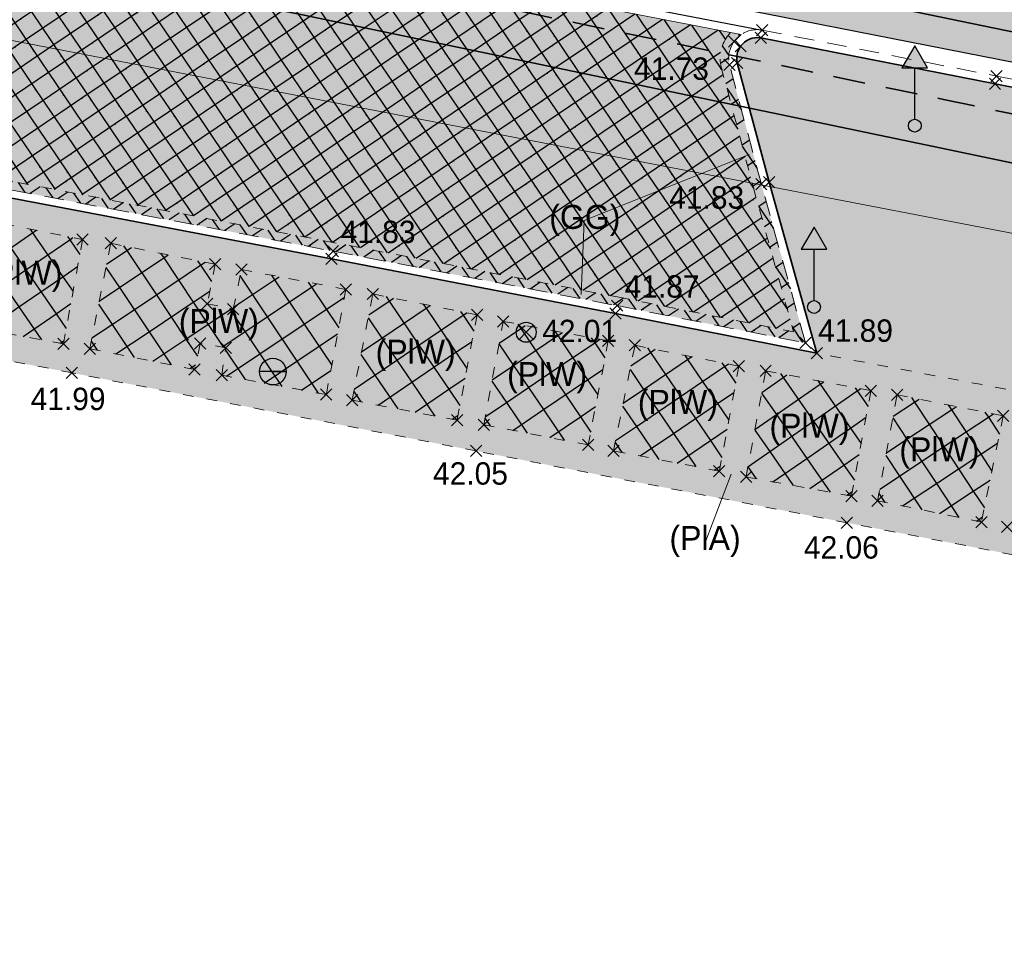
# Model space of a CAD drawing. Extents: x 353221 to 353633, y 5707812 to 5707954.
# Tile 19 of 35: x 353471 to 353490, y 5707853 to 5707870. Entities that reach past the tile are written whole.
import ezdxf

# ---------------------------------------------------------------- set-up
doc = ezdxf.new("R2010")
doc.units = 0
doc.header["$MEASUREMENT"] = 0
for name, pattern in [('LINE_LT_5', [1, 0.6, -0.4]), ('LINE_LT_6', [0.62, 0.37, -0.25]), ('LINE_LT_7', [0.45, 0.2, -0.25])]:
    doc.linetypes.add(name, pattern=pattern)
for name, color, linetype in [('ALK', 7, 'Continuous'), ('Beschriftung-Punkte', 7, 'Continuous'), ('Bordstein', 7, 'Continuous'), ('Einbauten', 7, 'Continuous'), ('Oberfläche', 7, 'Continuous'), ('Punkte_Geh- und Radweg', 7, 'Continuous'), ('Punkte_OK-Bordstein', 7, 'Continuous'), ('Punkte_UK-Bordstein', 7, 'Continuous'), ('Rinne', 7, 'Continuous'), ('Topographie', 7, 'Continuous'), ('Verkehrszeichen', 7, 'Continuous'), ('Vers-Fernwärme', 7, 'Continuous'), ('Vers-Gas', 7, 'Continuous'), ('ZZF_Asphalt', 7, 'Continuous'), ('ZZF_Betongroßpflaster', 7, 'Continuous'), ('ZZF_Betonplatten', 7, 'Continuous'), ('ZZF_Betonverbundpflaster', 7, 'Continuous'), ('ZZF_Grünfläche', 7, 'Continuous'), ('ZZL_Rinne_HK', 7, 'Continuous'), ('ZZL_Zuweisungslinie Flächen', 7, 'Continuous')]:
    doc.layers.add(name, color=color, linetype=linetype)
doc.styles.add('2009', font='txt', dxfattribs={"height": 1})
doc.styles.add('59', font='txt', dxfattribs={"height": 1})

# ---------------------------------------------------------------- blocks, each defined once
blk = doc.blocks.new('609')
at = {"color": 7, "lineweight": 25, "true_color": 0xffffff}
for p, q in [((0, 0), (-0.53033, 0.53033)), ((-0.53033, -0.53033), (0.53033, 0.53033)), ((0, 0), (0.53033, -0.53033))]:
    blk.add_line(p, q, dxfattribs=at)
blk = doc.blocks.new('90002')
at = {"true_color": 0x000000}
blk.add_hatch(color=18, dxfattribs=at).paths.add_polyline_path([(-0.499998, 0, -0.999999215), (0.499998, 0), (0, 0)])
at = {"true_color": 0xffffff}
blk.add_hatch(color=7, dxfattribs=at).paths.add_polyline_path([(-0.499998, 0), (0, 0), (0.499998, 0, -0.999999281)])
at = {"color": 7, "lineweight": 25, "true_color": 0xffffff}
for p, q in [((0, 0), (-0.499998, 0)), ((0.499998, 0), (0, 0)), ((0, 0), (0.499998, 0))]:
    blk.add_line(p, q, dxfattribs=at)
for points in [[(-0.499998, 0, -0.999999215), (0.499998, 0)], [(0.499998, 0, -0.999999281), (-0.499998, 0)]]:
    blk.add_lwpolyline(points, format="xyb", dxfattribs=at)
blk = doc.blocks.new('90009')
at = {"color": 30, "lineweight": 25, "true_color": 0xff8c28}
for p, q in [((-0.266163, -0.266142), (0, 0)), ((0.265153, -0.265153), (-0.265173, 0.265173)), ((0, 0), (0.264168, 0.264188))]:
    blk.add_line(p, q, dxfattribs=at)
blk.add_circle((-0.000997, -0.000977), 0.375, dxfattribs=at)
blk = doc.blocks.new('90012')
at = {"true_color": 0x000000}
blk.add_hatch(color=18, dxfattribs=at).paths.add_polyline_path([(0.962788, 4.332544), (-0.962788, 4.33254), (0, 6.000144)])
h = blk.add_hatch(color=18, dxfattribs=at)
edge = h.paths.add_edge_path(flags=0)
edge.add_arc((0, 0), 0.481396, 0, 360)
h = blk.add_hatch(color=18, dxfattribs=at)
edge = h.paths.add_edge_path(flags=0)
edge.add_arc((0, 0), 0.481396, 0, 360)
at = {"color": 7, "lineweight": 25, "true_color": 0xffffff}
for p, q in [((0, 6.000144), (-0.962788, 4.33254)), ((0, 6.000144), (-0.962788, 4.33254)), ((0.962788, 4.332544), (0, 6.000144)), ((0.962788, 4.332544), (0, 6.000144)), ((-0.962788, 4.33254), (0.962788, 4.332544)), ((-0.962788, 4.33254), (0.962788, 4.332544)), ((0, 0.481396), (0, 4.33254)), ((0, 0.481396), (0, 4.33254))]:
    blk.add_line(p, q, dxfattribs=at)
blk.add_circle((0, 0), 0.481396, dxfattribs=at)
blk.add_circle((0, 0), 0.481396, dxfattribs=at)

msp = doc.modelspace()

# ---------------------------------------------------------------- hatches: boundary and pattern name
at = {"layer": 'ZZF_Asphalt', "true_color": 0xffff78}
msp.add_hatch(color=51, dxfattribs=at).paths.add_polyline_path([(353515.998, 5707870.943), (353515.969, 5707870.785), (353514.214, 5707871.118), (353511.29, 5707871.667), (353509.518, 5707871.977), (353508.246, 5707872.242), (353505.305, 5707872.778), (353504.888, 5707872.871), (353502.77, 5707873.276), (353498.264, 5707874.113), (353497.211, 5707874.29), (353495.561, 5707874.63), (353491.644, 5707875.412), (353487.428, 5707876.157), (353485.592, 5707876.494), (353484.179, 5707876.85), (353481.838, 5707877.292), (353478.897, 5707877.862), (353477.406, 5707878.111), (353476.65, 5707878.28), (353473.431, 5707878.924), (353469.725, 5707879.603), (353467.828, 5707879.984), (353463.534, 5707880.821), (353460.286, 5707881.473), (353457.304, 5707882.042), (353454.451, 5707882.564), (353453.389, 5707882.752), (353452.417, 5707882.951), (353450.665, 5707883.328), (353446.495, 5707884.144), (353445.9, 5707880.854), (353445.416, 5707877.917), (353446.699, 5707877.682), (353450.94, 5707876.864), (353454.295, 5707876.227), (353455.8, 5707875.928), (353459.651, 5707875.166), (353466.48, 5707873.844), (353473.728, 5707872.437), (353481.856, 5707870.867), (353485.108, 5707870.236), (353489.506, 5707869.372), (353494.189, 5707868.45), (353495.02, 5707868.296), (353494.991, 5707868.138), (353499.941, 5707867.218), (353504.25, 5707866.404), (353509.963, 5707865.345), (353515.207, 5707864.458), (353519.367, 5707863.747), (353523.963, 5707862.973), (353524.807, 5707862.834), (353527.276, 5707862.425), (353528.135, 5707865.445), (353528.999, 5707868.996), (353530.137, 5707873.322), (353531.414, 5707879.283), (353527.93, 5707881.478, 0.024185), (353527.213, 5707879.224, 0.028069), (353526.992, 5707878.043, -0.043009), (353526.729, 5707876.824, -0.043371), (353526.109, 5707875.279, -0.0263), (353525.507, 5707874.315, -0.042352), (353524.505, 5707873.06, -0.053636), (353523.192, 5707871.957, -0.063956), (353521.348, 5707871.036, -0.061246), (353519.342, 5707870.617, -0.069201), (353517.143, 5707870.738)])
at = {"layer": 'ZZF_Betongroßpflaster', "true_color": 0xdcdcdc}
msp.add_hatch(color=254, dxfattribs=at).paths.add_polyline_path([(353447.265, 5707877.085), (353447.039, 5707877.128, -0.134468), (353447.215, 5707876.761), (353448.189, 5707871.313), (353451.209, 5707870.758), (353455.253, 5707869.962), (353461.291, 5707868.804), (353469.141, 5707867.267), (353476.992, 5707865.773), (353482.322, 5707864.75), (353485.859, 5707864.05), (353485.03, 5707867.028), (353484.432, 5707869.267, -0.220149), (353484.52, 5707869.706, -0.08726), (353484.652, 5707869.836), (353484.452, 5707869.874, 0.03502), (353484.39, 5707869.8, 0.220598), (353484.277, 5707869.228), (353484.876, 5707866.986), (353485.635, 5707864.257), (353482.353, 5707864.907), (353477.022, 5707865.93), (353469.171, 5707867.424), (353461.321, 5707868.961), (353455.284, 5707870.119), (353451.239, 5707870.915), (353448.327, 5707871.45), (353447.372, 5707876.789, 0.084952)])
at = {"layer": 'ZZF_Betongroßpflaster', "true_color": 0x00ff00}
h = msp.add_hatch(dxfattribs=at)
h.set_pattern_fill('STRATIS_AreaStyle_Complicate177', color=3, style=0, pattern_type=2)
h.set_pattern_definition([(-145.8567, (353447.0386, 5707877.12815), (-0.099889, -0.520838), [0, 0, 1])])
h.paths.add_polyline_path([(353447.265, 5707877.085), (353447.039, 5707877.128, -0.134468), (353447.215, 5707876.761), (353448.189, 5707871.313), (353451.209, 5707870.758), (353455.253, 5707869.962), (353461.291, 5707868.804), (353469.141, 5707867.267), (353476.992, 5707865.773), (353482.322, 5707864.75), (353485.859, 5707864.05), (353485.03, 5707867.028), (353484.432, 5707869.267, -0.220149), (353484.52, 5707869.706, -0.08726), (353484.652, 5707869.836), (353484.452, 5707869.874, 0.03502), (353484.39, 5707869.8, 0.220598), (353484.277, 5707869.228), (353484.876, 5707866.986), (353485.635, 5707864.257), (353482.353, 5707864.907), (353477.022, 5707865.93), (353469.171, 5707867.424), (353461.321, 5707868.961), (353455.284, 5707870.119), (353451.239, 5707870.915), (353448.327, 5707871.45), (353447.372, 5707876.789, 0.084952)])
h = msp.add_hatch(dxfattribs=at)
h.set_pattern_fill('STRATIS_AreaStyle_Complicate178', color=3, style=0, pattern_type=2)
h.set_pattern_definition([(-55.8567, (353447.0386, 5707877.12815), (0.520838, -0.099889), [0, 0, 1])])
h.paths.add_polyline_path([(353447.265, 5707877.085), (353447.039, 5707877.128, -0.134468), (353447.215, 5707876.761), (353448.189, 5707871.313), (353451.209, 5707870.758), (353455.253, 5707869.962), (353461.291, 5707868.804), (353469.141, 5707867.267), (353476.992, 5707865.773), (353482.322, 5707864.75), (353485.859, 5707864.05), (353485.03, 5707867.028), (353484.432, 5707869.267, -0.220149), (353484.52, 5707869.706, -0.08726), (353484.652, 5707869.836), (353484.452, 5707869.874, 0.03502), (353484.39, 5707869.8, 0.220598), (353484.277, 5707869.228), (353484.876, 5707866.986), (353485.635, 5707864.257), (353482.353, 5707864.907), (353477.022, 5707865.93), (353469.171, 5707867.424), (353461.321, 5707868.961), (353455.284, 5707870.119), (353451.239, 5707870.915), (353448.327, 5707871.45), (353447.372, 5707876.789, 0.084952)])
at = {"layer": 'ZZF_Betonplatten', "true_color": 0x96c8ff}
h = msp.add_hatch(color=151, dxfattribs=at)
h.paths.add_polyline_path([(353492.699, 5707862.576), (353490.5, 5707863.016), (353486.069, 5707863.856), (353482.293, 5707864.603), (353476.964, 5707865.626), (353469.113, 5707867.12), (353461.262, 5707868.657), (353455.224, 5707869.815), (353454.194, 5707870.018), (353454.027, 5707869.124), (353453.914, 5707868.518), (353453.536, 5707866.539), (353454.347, 5707866.384), (353456.529, 5707865.967), (353456.978, 5707868.444), (353457.476, 5707868.348), (353457.108, 5707866.341), (353462.018, 5707865.409), (353467.166, 5707864.435), (353472.093, 5707863.489), (353479.677, 5707862.023), (353486.635, 5707860.676), (353492.4, 5707859.564), (353497.61, 5707858.522), (353498.067, 5707859.221), (353498.487, 5707861.466)])
h.paths.add_polyline_path([(353495.569, 5707859.45), (353495.953, 5707861.427), (353497.901, 5707861.05), (353497.537, 5707859.076)])
for points in [[(353469.964, 5707864.396), (353470.366, 5707866.372), (353472.293, 5707865.994), (353471.934, 5707864.033)], [(353475.119, 5707864.684), (353475.274, 5707865.428), (353477.233, 5707865.056), (353476.866, 5707863.08), (353474.903, 5707863.444), (353474.982, 5707863.96), (353474.502, 5707864.042), (353474.394, 5707863.551), (353472.427, 5707863.941), (353472.82, 5707865.921), (353474.779, 5707865.528), (353474.632, 5707864.787)], [(353477.349, 5707862.977), (353477.741, 5707864.969), (353479.696, 5707864.579), (353479.32, 5707862.599)], [(353479.82, 5707862.515), (353480.187, 5707864.455), (353482.158, 5707864.09), (353481.781, 5707862.136)], [(353482.256, 5707862.025), (353482.658, 5707864.006), (353484.608, 5707863.616), (353484.241, 5707861.644)], [(353484.743, 5707861.535), (353485.111, 5707863.528), (353487.087, 5707863.153), (353486.721, 5707861.176)], [(353487.211, 5707861.087), (353487.579, 5707863.079), (353489.569, 5707862.683), (353489.161, 5707860.689)]]:
    msp.add_hatch(color=151, dxfattribs=at).paths.add_polyline_path(points)
at = {"layer": 'ZZF_Betonplatten', "true_color": 0x00ffff}
h = msp.add_hatch(dxfattribs=at)
h.set_pattern_fill('STRATIS_AreaStyle_Complicate157', color=4, style=0, pattern_type=2)
h.set_pattern_definition([(-325.44, (353469.964, 5707866.372), (0.12814, 0.6954), [0, 0, 1])])
h.paths.add_polyline_path([(353469.964, 5707864.396), (353470.366, 5707866.372), (353472.293, 5707865.994), (353471.934, 5707864.033)])
h = msp.add_hatch(dxfattribs=at)
h.set_pattern_fill('STRATIS_AreaStyle_Complicate158', color=4, style=0, pattern_type=2)
h.set_pattern_definition([(-415.44, (353469.964, 5707866.372), (0.6954, -0.12814), [0, 0, 1])])
h.paths.add_polyline_path([(353469.964, 5707864.396), (353470.366, 5707866.372), (353472.293, 5707865.994), (353471.934, 5707864.033)])
h = msp.add_hatch(dxfattribs=at)
h.set_pattern_fill('STRATIS_AreaStyle_Complicate159', color=4, style=0, pattern_type=2)
h.set_pattern_definition([(-326.215, (353472.427, 5707865.921), (0.13752, 0.693605), [0, 0, 1])])
h.paths.add_polyline_path([(353475.119, 5707864.684), (353475.274, 5707865.428), (353477.233, 5707865.056), (353476.866, 5707863.08), (353474.903, 5707863.444), (353474.982, 5707863.96), (353474.502, 5707864.042), (353474.394, 5707863.551), (353472.427, 5707863.941), (353472.82, 5707865.921), (353474.779, 5707865.528), (353474.632, 5707864.787)])
h = msp.add_hatch(dxfattribs=at)
h.set_pattern_fill('STRATIS_AreaStyle_Complicate160', color=4, style=0, pattern_type=2)
h.set_pattern_definition([(-416.215, (353472.427, 5707865.921), (0.693605, -0.13752), [0, 0, 1])])
h.paths.add_polyline_path([(353475.119, 5707864.684), (353475.274, 5707865.428), (353477.233, 5707865.056), (353476.866, 5707863.08), (353474.903, 5707863.444), (353474.982, 5707863.96), (353474.502, 5707864.042), (353474.394, 5707863.551), (353472.427, 5707863.941), (353472.82, 5707865.921), (353474.779, 5707865.528), (353474.632, 5707864.787)])
h = msp.add_hatch(dxfattribs=at)
h.set_pattern_fill('STRATIS_AreaStyle_Complicate161', color=4, style=0, pattern_type=2)
h.set_pattern_definition([(-325.856, (353477.349, 5707864.969), (0.13318, 0.69445), [0, 0, 1])])
h.paths.add_polyline_path([(353477.349, 5707862.977), (353477.741, 5707864.969), (353479.696, 5707864.579), (353479.32, 5707862.599)])
h = msp.add_hatch(dxfattribs=at)
h.set_pattern_fill('STRATIS_AreaStyle_Complicate162', color=4, style=0, pattern_type=2)
h.set_pattern_definition([(-415.856, (353477.349, 5707864.969), (0.69445, -0.13318), [0, 0, 1])])
h.paths.add_polyline_path([(353477.349, 5707862.977), (353477.741, 5707864.969), (353479.696, 5707864.579), (353479.32, 5707862.599)])
h = msp.add_hatch(dxfattribs=at)
h.set_pattern_fill('STRATIS_AreaStyle_Complicate163', color=4, style=0, pattern_type=2)
h.set_pattern_definition([(-325.939, (353479.82, 5707864.455), (0.13418, 0.69426), [0, 0, 1])])
h.paths.add_polyline_path([(353479.82, 5707862.515), (353480.187, 5707864.455), (353482.158, 5707864.09), (353481.781, 5707862.136)])
h = msp.add_hatch(dxfattribs=at)
h.set_pattern_fill('STRATIS_AreaStyle_Complicate164', color=4, style=0, pattern_type=2)
h.set_pattern_definition([(-415.939, (353479.82, 5707864.455), (0.69426, -0.13418), [0, 0, 1])])
h.paths.add_polyline_path([(353479.82, 5707862.515), (353480.187, 5707864.455), (353482.158, 5707864.09), (353481.781, 5707862.136)])
h = msp.add_hatch(dxfattribs=at)
h.set_pattern_fill('STRATIS_AreaStyle_Complicate165', color=4, style=0, pattern_type=2)
h.set_pattern_definition([(-325.865, (353482.256, 5707864.006), (0.13329, 0.69443), [0, 0, 1])])
h.paths.add_polyline_path([(353482.256, 5707862.025), (353482.658, 5707864.006), (353484.608, 5707863.616), (353484.241, 5707861.644)])
h = msp.add_hatch(dxfattribs=at)
h.set_pattern_fill('STRATIS_AreaStyle_Complicate166', color=4, style=0, pattern_type=2)
h.set_pattern_definition([(-415.865, (353482.256, 5707864.006), (0.69443, -0.13329), [0, 0, 1])])
h.paths.add_polyline_path([(353482.256, 5707862.025), (353482.658, 5707864.006), (353484.608, 5707863.616), (353484.241, 5707861.644)])
h = msp.add_hatch(dxfattribs=at)
h.set_pattern_fill('STRATIS_AreaStyle_Complicate167', color=4, style=0, pattern_type=2)
h.set_pattern_definition([(-325.287, (353484.743, 5707863.528), (0.126274, 0.69574), [0, 0, 1])])
h.paths.add_polyline_path([(353484.743, 5707861.535), (353485.111, 5707863.528), (353487.087, 5707863.153), (353486.721, 5707861.176)])
h = msp.add_hatch(dxfattribs=at)
h.set_pattern_fill('STRATIS_AreaStyle_Complicate168', color=4, style=0, pattern_type=2)
h.set_pattern_definition([(-415.287, (353484.743, 5707863.528), (0.69574, -0.126274), [0, 0, 1])])
h.paths.add_polyline_path([(353484.743, 5707861.535), (353485.111, 5707863.528), (353487.087, 5707863.153), (353486.721, 5707861.176)])
h = msp.add_hatch(dxfattribs=at)
h.set_pattern_fill('STRATIS_AreaStyle_Complicate169', color=4, style=0, pattern_type=2)
h.set_pattern_definition([(-326.536, (353487.211, 5707863.079), (0.14141, 0.69282), [0, 0, 1])])
h.paths.add_polyline_path([(353487.211, 5707861.087), (353487.579, 5707863.079), (353489.569, 5707862.683), (353489.161, 5707860.689)])
h = msp.add_hatch(dxfattribs=at)
h.set_pattern_fill('STRATIS_AreaStyle_Complicate170', color=4, style=0, pattern_type=2)
h.set_pattern_definition([(-416.536, (353487.211, 5707863.079), (0.69282, -0.14141), [0, 0, 1])])
h.paths.add_polyline_path([(353487.211, 5707861.087), (353487.579, 5707863.079), (353489.569, 5707862.683), (353489.161, 5707860.689)])
at = {"layer": 'ZZF_Betonverbundpflaster', "true_color": 0xdcdcdc}
msp.add_hatch(color=254, dxfattribs=at).paths.add_polyline_path([(353447.265, 5707877.085), (353450.85, 5707876.393), (353454.203, 5707875.756), (353455.707, 5707875.457), (353459.559, 5707874.695), (353466.389, 5707873.373), (353473.637, 5707871.966), (353481.765, 5707870.396), (353484.452, 5707869.874, 0.03502), (353484.39, 5707869.8, 0.220598), (353484.277, 5707869.228), (353484.876, 5707866.986), (353485.635, 5707864.257), (353482.353, 5707864.907), (353477.022, 5707865.93), (353469.171, 5707867.424), (353461.321, 5707868.961), (353455.284, 5707870.119), (353451.239, 5707870.915), (353448.327, 5707871.45), (353447.372, 5707876.789, 0.084952)])
at = {"layer": 'ZZF_Betonverbundpflaster', "true_color": 0xff0000}
h = msp.add_hatch(dxfattribs=at)
h.set_pattern_fill('STRATIS_AreaStyle_Complicate179', color=1, style=0, pattern_type=2)
h.set_pattern_definition([(-145.9562, (353447.26484, 5707877.0845), (-0.1007933, -0.5206637), [0, 0, 1])])
h.paths.add_polyline_path([(353447.265, 5707877.085), (353450.85, 5707876.393), (353454.203, 5707875.756), (353455.707, 5707875.457), (353459.559, 5707874.695), (353466.389, 5707873.373), (353473.637, 5707871.966), (353481.765, 5707870.396), (353484.452, 5707869.874, 0.03502), (353484.39, 5707869.8, 0.220598), (353484.277, 5707869.228), (353484.876, 5707866.986), (353485.635, 5707864.257), (353482.353, 5707864.907), (353477.022, 5707865.93), (353469.171, 5707867.424), (353461.321, 5707868.961), (353455.284, 5707870.119), (353451.239, 5707870.915), (353448.327, 5707871.45), (353447.372, 5707876.789, 0.084952)])
h = msp.add_hatch(dxfattribs=at)
h.set_pattern_fill('STRATIS_AreaStyle_Complicate180', color=1, style=0, pattern_type=2)
h.set_pattern_definition([(-55.9561, (353447.26484, 5707877.0845), (0.5206637, -0.1007933), [0, 0, 1])])
h.paths.add_polyline_path([(353447.265, 5707877.085), (353450.85, 5707876.393), (353454.203, 5707875.756), (353455.707, 5707875.457), (353459.559, 5707874.695), (353466.389, 5707873.373), (353473.637, 5707871.966), (353481.765, 5707870.396), (353484.452, 5707869.874, 0.03502), (353484.39, 5707869.8, 0.220598), (353484.277, 5707869.228), (353484.876, 5707866.986), (353485.635, 5707864.257), (353482.353, 5707864.907), (353477.022, 5707865.93), (353469.171, 5707867.424), (353461.321, 5707868.961), (353455.284, 5707870.119), (353451.239, 5707870.915), (353448.327, 5707871.45), (353447.372, 5707876.789, 0.084952)])
at = {"layer": 'ZZF_Grünfläche', "true_color": 0xa0ffa0}
msp.add_hatch(color=81, dxfattribs=at).paths.add_polyline_path([(353492.714, 5707862.655), (353498.503, 5707861.545), (353499.462, 5707861.358), (353500.736, 5707863.398), (353499.792, 5707866.931), (353494.101, 5707867.989), (353489.415, 5707868.911), (353485.02, 5707869.775, 0.288775), (353484.642, 5707869.618, 0.219587), (353484.577, 5707869.304), (353485.175, 5707867.067), (353486.069, 5707863.856), (353490.5, 5707863.016), (353492.699, 5707862.576)])

# ---------------------------------------------------------------- linework, layer by layer
at = {"layer": 'ALK', "color": 1, "lineweight": 18, "true_color": 0xff0000}
for points in [[(353514.114, 5707871.159), (353516.874, 5707873.934), (353491.369, 5707878.939), (353426.952, 5707891.299), (353369.702, 5707902.282), (353367.201, 5707889.688), (353368.812, 5707889.344), (353370.97, 5707888.946), (353379.936, 5707887.294), (353449.799, 5707873.812), (353499.299, 5707864.265), (353500.536, 5707864.026), (353504.883, 5707863.188), (353505.949, 5707862.982), (353514.114, 5707871.159)], [(353502.648, 5707859.675), (353505.949, 5707862.982), (353504.883, 5707863.188), (353500.536, 5707864.026), (353499.299, 5707864.265), (353449.799, 5707873.812), (353379.936, 5707887.294), (353375.492, 5707864.374), (353375.391, 5707863.852), (353372.491, 5707848.918), (353364.117, 5707832.537), (353360.393, 5707825.253), (353394.393, 5707818.738), (353396.15, 5707827.844), (353396.978, 5707832.144), (353402.108, 5707858.706), (353430.908, 5707853.166), (353437.38, 5707851.921), (353446.184, 5707849.46), (353484.965, 5707841.961), (353490.341, 5707847.346), (353502.648, 5707859.675)]]:
    msp.add_lwpolyline(points, close=True, dxfattribs=at)
at = {"layer": 'Bordstein', "color": 1, "linetype": 'LINE_LT_6', "lineweight": 13, "true_color": 0xff0000}
for points in [[(353448.189, 5707871.313), (353451.209, 5707870.758), (353455.253, 5707869.962), (353461.291, 5707868.804), (353469.141, 5707867.267), (353476.992, 5707865.773), (353482.322, 5707864.75), (353485.859, 5707864.05), (353485.03, 5707867.028), (353484.432, 5707869.267, -0.220149), (353484.52, 5707869.706, -0.08726), (353484.652, 5707869.836)], [(353484.652, 5707869.836, -0.196888), (353485.047, 5707869.922)]]:
    msp.add_lwpolyline(points, format="xyb", dxfattribs=at)
at = {"layer": 'Bordstein', "color": 1, "lineweight": 35, "true_color": 0xff0000}
msp.add_lwpolyline([(353486.069, 5707863.856), (353485.175, 5707867.067), (353484.577, 5707869.304, -0.219585), (353484.642, 5707869.618, -0.288775), (353485.02, 5707869.775), (353489.415, 5707868.911), (353494.101, 5707867.989), (353499.792, 5707866.931), (353500.736, 5707863.398), (353499.462, 5707861.358)], format="xyb", dxfattribs=at)
msp.add_polyline3d([(353454.194, 5707870.018, 41.871), (353455.224, 5707869.815, 41.84), (353461.262, 5707868.657, 41.878), (353469.113, 5707867.12, 41.895), (353476.964, 5707865.626, 41.936), (353482.293, 5707864.603, 41.963), (353486.069, 5707863.856, 41.987)], dxfattribs=at)
at = {"layer": 'Bordstein', "color": 1, "linetype": 'LINE_LT_6', "lineweight": 13, "true_color": 0xff0000}
msp.add_polyline3d([(353485.047, 5707869.922, 41.695), (353489.444, 5707869.058, 41.684), (353494.129, 5707868.136, 41.791), (353494.962, 5707867.981, 41.829)], dxfattribs=at)
at = {"layer": 'Rinne', "color": 1, "lineweight": 25, "true_color": 0xff0000}
for points in [[(353445.416, 5707877.917, 41.514), (353446.699, 5707877.682, 41.51), (353450.94, 5707876.864, 41.535), (353454.295, 5707876.227, 41.549), (353455.8, 5707875.928, 41.56), (353459.651, 5707875.166, 41.589), (353466.48, 5707873.844, 41.625), (353473.728, 5707872.437, 41.663), (353481.856, 5707870.867, 41.708), (353485.108, 5707870.236, 41.695), (353489.506, 5707869.372, 41.684), (353494.189, 5707868.45, 41.791), (353495.02, 5707868.296, 41.829)], [(353446.64, 5707877.368, 41.51), (353450.88, 5707876.55, 41.535), (353454.234, 5707875.913, 41.549), (353455.738, 5707875.614, 41.56), (353459.59, 5707874.852, 41.589), (353466.419, 5707873.53, 41.625), (353473.667, 5707872.123, 41.663), (353481.795, 5707870.553, 41.708), (353485.047, 5707869.922, 41.695)]]:
    msp.add_polyline3d(points, dxfattribs=at)
at = {"layer": 'Topographie', "color": 1, "linetype": 'LINE_LT_7', "lineweight": 13, "true_color": 0xff0000}
msp.add_lwpolyline([(353484.452, 5707869.874, 0.03502), (353484.39, 5707869.8, 0.220598), (353484.277, 5707869.228), (353484.876, 5707866.986), (353485.635, 5707864.257), (353482.353, 5707864.907), (353477.022, 5707865.93), (353469.171, 5707867.424), (353461.321, 5707868.961), (353455.284, 5707870.119), (353451.239, 5707870.915), (353448.327, 5707871.45), (353447.372, 5707876.789, 0.084952), (353447.265, 5707877.085)], format="xyb", dxfattribs=at)
for points in [[(353497.61, 5707858.522, 41.952), (353492.4, 5707859.564, 42.036), (353486.635, 5707860.676, 42.063), (353479.677, 5707862.023, 42.046), (353472.093, 5707863.489, 41.992), (353467.166, 5707864.435, 41.967), (353462.018, 5707865.409, 41.958), (353457.108, 5707866.341, 41.922)], [(353492.699, 5707862.576, 42.026), (353490.5, 5707863.016, 42.02), (353486.069, 5707863.856, 41.987)]]:
    msp.add_polyline3d(points, dxfattribs=at)
for points in [[(353469.964, 5707864.396, 41.981), (353470.366, 5707866.372, 41.933), (353472.293, 5707865.994, 41.947), (353471.934, 5707864.033, 41.983), (353469.964, 5707864.396, 41.981)], [(353475.119, 5707864.684, 41.983), (353475.274, 5707865.428, 41.974), (353477.233, 5707865.056, 41.972), (353476.866, 5707863.08, 42.006), (353474.903, 5707863.444, 42.006), (353474.982, 5707863.96, 41.996), (353474.502, 5707864.042, 41.988), (353474.394, 5707863.551, 41.986), (353472.427, 5707863.941, 41.994), (353472.82, 5707865.921, 41.944), (353474.779, 5707865.528, 41.963), (353474.632, 5707864.787, 41.971), (353475.119, 5707864.684, 41.983)], [(353477.349, 5707862.977, 42.007), (353477.741, 5707864.969, 41.972), (353479.696, 5707864.579, 41.995), (353479.32, 5707862.599, 42.036), (353477.349, 5707862.977, 42.007)], [(353479.82, 5707862.515, 42.037), (353480.187, 5707864.455, 42.001), (353482.158, 5707864.09, 42.005), (353481.781, 5707862.136, 42.049), (353479.82, 5707862.515, 42.037)], [(353482.256, 5707862.025, 42.049), (353482.658, 5707864.006, 42.001), (353484.608, 5707863.616, 42.019), (353484.241, 5707861.644, 42.046), (353482.256, 5707862.025, 42.049)], [(353484.743, 5707861.535, 42.043), (353485.111, 5707863.528, 42.02), (353487.087, 5707863.153, 42.023), (353486.721, 5707861.176, 42.05), (353484.743, 5707861.535, 42.043)], [(353487.211, 5707861.087, 42.047), (353487.579, 5707863.079, 42.02), (353489.569, 5707862.683, 42.022), (353489.161, 5707860.689, 42.042), (353487.211, 5707861.087, 42.047)]]:
    msp.add_polyline3d(points, close=True, dxfattribs=at)
at = {"layer": 'Vers-Fernwärme', "color": 1, "linetype": 'LINE_LT_5', "lineweight": 35, "true_color": 0xff0000}
msp.add_lwpolyline([(353364.378, 5707892.66), (353376.963, 5707890.331), (353385.13, 5707888.815), (353390.111, 5707887.694), (353391.479, 5707887.441), (353393.741, 5707887.022), (353405.839, 5707884.783), (353417.701, 5707882.385), (353429.267, 5707880.247), (353440.76, 5707878.049), (353453.234, 5707875.662), (353464.826, 5707873.445), (353476.597, 5707871.091), (353488.446, 5707868.621), (353498.961, 5707866.414), (353501.384, 5707879.079), (353504.487, 5707878.463), (353516.631, 5707876.566), (353520.594, 5707875.712), (353524.805, 5707880.374), (353526.442, 5707882.33)], dxfattribs=at)
at = {"layer": 'Vers-Fernwärme', "color": 1, "lineweight": 35, "true_color": 0xff0000}
msp.add_lwpolyline([(353364.213, 5707891.775), (353376.799, 5707889.446), (353384.949, 5707887.934), (353389.93, 5707886.812), (353391.315, 5707886.556), (353393.577, 5707886.137), (353405.668, 5707883.9), (353417.53, 5707881.501), (353429.101, 5707879.363), (353440.591, 5707877.165), (353453.065, 5707874.778), (353464.653, 5707872.561), (353476.417, 5707870.209), (353488.261, 5707867.74), (353499.672, 5707865.345), (353502.097, 5707878.02), (353504.33, 5707877.577), (353516.466, 5707875.681), (353520.913, 5707874.723), (353525.484, 5707879.784), (353527.218, 5707881.854)], dxfattribs=at)
at = {"layer": 'Vers-Gas', "color": 30, "lineweight": 35, "true_color": 0xff8c28}
msp.add_lwpolyline([(353364.626, 5707893.985), (353364.917, 5707893.933), (353387.631, 5707889.729), (353390.268, 5707889.14), (353399.315, 5707887.465), (353411.114, 5707885.282), (353434.747, 5707880.675), (353446.533, 5707878.42), (353457.084, 5707876.097), (353458.852, 5707875.758), (353478.926, 5707872.122), (353502.401, 5707867.281), (353509.433, 5707865.731), (353509.96, 5707865.316), (353511.625, 5707864.973), (353527.231, 5707862.15)], dxfattribs=at)
at = {"layer": 'ZZL_Rinne_HK', "color": 1, "lineweight": 13, "true_color": 0xff0000}
msp.add_line((353484.452, 5707869.874, 41.718), (353484.652, 5707869.836, 41.696), dxfattribs=at)
msp.add_polyline3d([(353447.265, 5707877.085, 41.517), (353450.85, 5707876.393, 41.535), (353454.203, 5707875.756, 41.549), (353455.707, 5707875.457, 41.56), (353459.559, 5707874.695, 41.589), (353466.389, 5707873.373, 41.625), (353473.637, 5707871.966, 41.663), (353481.765, 5707870.396, 41.708), (353484.452, 5707869.874, 41.718)], dxfattribs=at)
at = {"layer": 'ZZL_Zuweisungslinie Flächen', "color": 7, "lineweight": 13, "true_color": 0xffffff}
for p, q in [((353481.704, 5707866.347), (353484.803, 5707867.589)), ((353481.704, 5707866.347), (353481.65, 5707864.96)), ((353483.986, 5707860.334), (353484.466, 5707861.585))]:
    msp.add_line(p, q, dxfattribs=at)

# ---------------------------------------------------------------- block references
at = {"layer": 'Einbauten', "xscale": 0.5, "yscale": 0.5, "zscale": 0.5}
msp.add_blockref('90002', (353475.864, 5707863.512, 42.015), dxfattribs=at)
at = {"layer": 'Punkte_Geh- und Radweg', "xscale": 0.2, "yscale": 0.2, "zscale": 0.2}
for p in [(353472.293, 5707865.994, 41.947), (353472.82, 5707865.921, 41.944), (353474.779, 5707865.528, 41.963), (353475.274, 5707865.428, 41.974), (353477.233, 5707865.056, 41.972), (353477.741, 5707864.969, 41.972), (353474.632, 5707864.787, 41.971), (353475.119, 5707864.684, 41.983), (353479.696, 5707864.579, 41.995), (353480.187, 5707864.455, 42.001), (353471.934, 5707864.033, 41.983), (353474.502, 5707864.042, 41.988), (353482.158, 5707864.09, 42.005), (353482.658, 5707864.006, 42.001), (353472.427, 5707863.941, 41.994), (353474.982, 5707863.96, 41.996), (353472.093, 5707863.489, 41.992), (353474.394, 5707863.551, 41.986), (353484.608, 5707863.616, 42.019), (353485.111, 5707863.528, 42.02), (353474.903, 5707863.444, 42.006), (353476.866, 5707863.08, 42.006), (353487.087, 5707863.153, 42.023), (353487.579, 5707863.079, 42.02), (353477.349, 5707862.977, 42.007), (353479.32, 5707862.599, 42.036), (353489.569, 5707862.683, 42.022), (353479.82, 5707862.515, 42.037), (353479.677, 5707862.023, 42.046), (353481.781, 5707862.136, 42.049), (353482.256, 5707862.025, 42.049), (353484.241, 5707861.644, 42.046), (353484.743, 5707861.535, 42.043), (353486.721, 5707861.176, 42.05), (353487.211, 5707861.087, 42.047), (353486.635, 5707860.676, 42.063), (353489.161, 5707860.689, 42.042), (353489.644, 5707860.6, 42.039)]:
    msp.add_blockref('609', p, dxfattribs=at)
at = {"layer": 'Punkte_OK-Bordstein', "xscale": 0.2, "yscale": 0.2, "zscale": 0.2}
for p in [(353485.02, 5707869.775, 41.817), (353484.642, 5707869.618, 41.819), (353484.577, 5707869.304, 41.831), (353489.415, 5707868.911, 41.816), (353485.175, 5707867.067, 41.93), (353476.964, 5707865.626, 41.936), (353482.293, 5707864.603, 41.963), (353486.069, 5707863.856, 41.987)]:
    msp.add_blockref('609', p, dxfattribs=at)
at = {"layer": 'Punkte_UK-Bordstein', "xscale": 0.2, "yscale": 0.2, "zscale": 0.2}
for p in [(353485.047, 5707869.922, 41.695), (353484.52, 5707869.706, 41.732), (353484.432, 5707869.267, 41.734), (353489.444, 5707869.058, 41.684), (353485.03, 5707867.028, 41.83), (353476.992, 5707865.773, 41.825), (353482.322, 5707864.75, 41.87), (353485.859, 5707864.05, 41.891)]:
    msp.add_blockref('609', p, dxfattribs=at)
at = {"layer": 'Verkehrszeichen', "xscale": 0.25, "yscale": 0.25, "zscale": 0.25}
for p in [(353487.909, 5707868.127, 41.847), (353486.019, 5707864.726, 41.949)]:
    msp.add_blockref('90012', p, dxfattribs=at)
at = {"layer": 'Vers-Gas', "xscale": 0.5, "yscale": 0.5, "zscale": 0.5}
msp.add_blockref('90009', (353480.617, 5707864.251, 42.005), dxfattribs=at)

# ---------------------------------------------------------------- texts
at = {"layer": 'Beschriftung-Punkte', "color": 7, "true_color": 0xffffff, "char_height": 0.42, "attachment_point": 1, "line_spacing_factor": 0.959981, "style": '59'}
for s, insert in [('41.73', (353482.641, 5707869.408)), ('41.83', (353483.302, 5707866.99)), ('41.83', (353477.135, 5707866.344)), ('41.87', (353482.465, 5707865.321)), ('42.01', (353480.918, 5707864.485)), ('41.89', (353486.095, 5707864.492)), ('41.99', (353471.318, 5707863.21)), ('42.05', (353478.869, 5707861.811)), ('42.06', (353485.829, 5707860.423))]:
    msp.add_mtext(s, dxfattribs=dict(at, insert=insert))
at = {"layer": 'Oberfläche', "color": 7, "true_color": 0xffffff, "char_height": 0.45, "attachment_point": 5, "line_spacing_factor": 0.959981, "style": '2009'}
for s, insert in [('(GG)', (353481.718, 5707866.348)), ('(PlW)', (353471.163, 5707865.301)), ('(PlW)', (353474.85, 5707864.395)), ('(PlW)', (353478.543, 5707863.819)), ('(PlW)', (353481.01, 5707863.398)), ('(PlW)', (353483.464, 5707862.877)), ('(PlW)', (353485.934, 5707862.429)), ('(PlW)', (353488.371, 5707861.985)), ('(PlA)', (353483.974, 5707860.324))]:
    msp.add_mtext(s, dxfattribs=dict(at, insert=insert))

doc.saveas('drawing.dxf')
